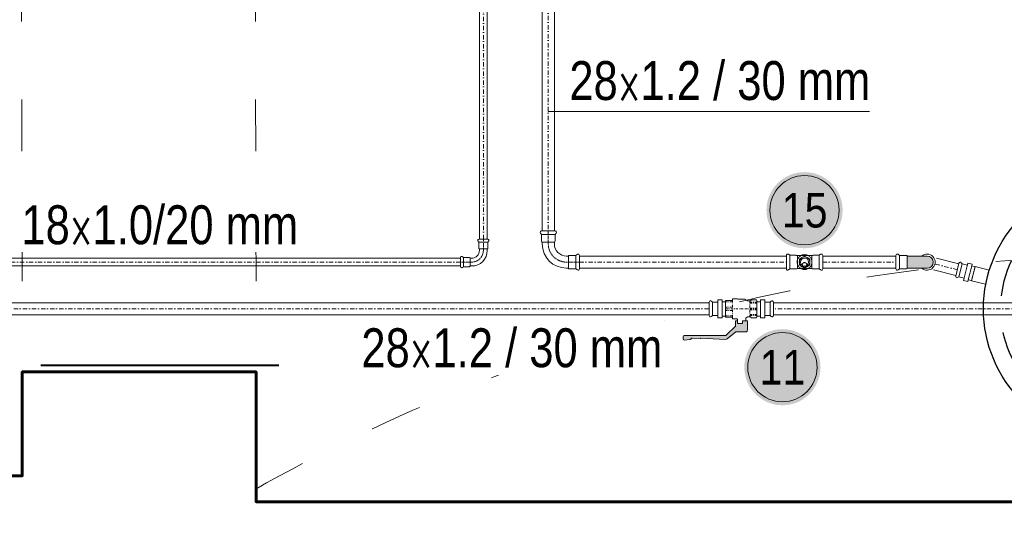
# Model space of a CAD drawing. Header units: millimetres. Extents: x -4784 to -1089, y 53657 to 55321.
# Tile 13 of 32: x -2542 to -2315, y 54004 to 54118. Entities that reach past the tile are written whole.
import ezdxf
from ezdxf.enums import TextEntityAlignment as Align

# ---------------------------------------------------------------- set-up
doc = ezdxf.new("R2010")
doc.units = ezdxf.units.MM
for name, pattern in [('_DASHED', [0.564444, 0.282222, -0.282222]), ('ACAD_ISO05W100', [33, 24, -3, 0, -3, 0, -3]), ('ACAD_ISO08W100', [36, 24, -3, 6, -3]), ('DASHDOT2', [0.5, 0.25, -0.125, 0, -0.125]), ('DASHDOTX2', [2, 1, -0.5, 0, -0.5]), ('GCAD_ISO03W100', [30, 12, -18])]:
    doc.linetypes.add(name, pattern=pattern)
for name, color, linetype, lineweight in [('-- CO_opis', 11, 'Continuous', 0), ('-- CO_rury', 11, 'Continuous', 9), ('0.GRUBA', 7, 'Continuous', 60), ('0.OPISY', 7, 'Continuous', 13), ('0.PRZERYWANA', 7, 'GCAD_ISO03W100', 5), ('_NOŚNE', 7, 'Continuous', 40)]:
    doc.layers.add(name, color=color, linetype=linetype, lineweight=lineweight)
for name, color, linetype in [('-- urządzenia', 51, 'Continuous'), ('-- WODA', 5, 'Continuous'), ('Oś', 1, 'ACAD_ISO05W100')]:
    doc.layers.add(name, color=color, linetype=linetype)
doc.styles.add('A', font='arial.ttf', dxfattribs={"width": 0.9})
doc.styles.add('SIMPLEX', font='simplex.shx', dxfattribs={"width": 0.45, "height": 8})

# ---------------------------------------------------------------- blocks, each defined once
blk = doc.blocks.new('*U166')
at = {"color": 0, "ltscale": 10}
for p, q in [((5438.3, 14), (6418.2, 14)), ((5438.3, -14), (6418.2, -14))]:
    blk.add_line(p, q, dxfattribs=at)
at = {"color": 50, "linetype": 'DASHDOT2', "ltscale": 40}
blk.add_line((5438.3, 0), (6418.2, 0), dxfattribs=at)
blk = doc.blocks.new('GEBERIT_KOL_90st_28')
at = {"color": 0}
for p, q in [((-72, 87.6), (-72, 56.4)), ((-64, 87.6), (-67.2, 90)), ((-49, 87.6), (-64, 87.6)), ((-46.4, 87), (-46.4, 57)), ((-42, 86), (-46.4, 86)), ((-64, 56.4), (-67.2, 54)), ((-49, 56.4), (-64, 56.4)), ((-42, 58), (-46.4, 58)), ((-15.6, 23), (-15.6, 8)), ((-15, 25.5), (15, 25.5)), ((-14, 25.5), (-14, 30)), ((14, 25.5), (14, 30)), ((15.6, 23), (15.6, 8)), ((-15.6, 8), (-18, 4.8)), ((-15.6, 0), (15.6, 0)), ((15.6, 8), (18, 4.8))]:
    blk.add_line(p, q, dxfattribs=at)
at = {"color": 50, "linetype": 'DASHDOTX2', "ltscale": 0.1}
for p, q in [((-42, 72), (-72, 72)), ((0, 30), (0, 0))]:
    blk.add_line(p, q, dxfattribs=at)
at = {"color": 50}
for p, q in [((-64, 87.6), (-64, 56.4)), ((-15.6, 8), (15.6, 8))]:
    blk.add_line(p, q, dxfattribs=at)
at = {"color": 0}
for centre, radius, start, end in [((-69, 87.6), 3, 53.7, 180), ((-49, 82.3), 5.33, 61.3994, 90), ((-42, 30), 56, 0, 90), ((-69, 56.4), 3, 180, 306.3), ((-49, 61.7), 5.33, 270, 298.6006), ((-42, 30), 28, 0, 90), ((-10.3, 23), 5.33, 151.3994, 180), ((10.3, 23), 5.33, 0, 28.6006), ((-15.6, 3), 3, 143.7, 270), ((15.6, 3), 3, 270, 36.3)]:
    blk.add_arc(centre, radius, start, end, dxfattribs=at)
at = {"color": 50, "linetype": 'DASHDOTX2', "ltscale": 0.1}
blk.add_arc((-42, 30), 42, 0, 90, dxfattribs=at)
blk = doc.blocks.new('*U178')
blk.add_blockref('GEBERIT_KOL_90st_28', (2371.6, 630.4))
blk = doc.blocks.new('-- KOLANO INOX 28_rz')
at = {"layer": 'Oś', "linetype": 'DASHDOT2', "ltscale": 30}
h = blk.add_hatch(color=251, dxfattribs=at)
h.dxf.hatch_style = 1
h.paths.add_polyline_path([(14, 46.4), (-14, 46.4), (-14, 0), (14, 0)])
h.paths.add_polyline_path([(0, 0), (0, -9.5), (0, -14, 0.414214), (14, 0)])
h.paths.add_polyline_path([(0, 0), (-9.5, 0), (-14, 0, 0.414214), (0, -14)])
at = {"color": 0}
for p, q in [((-15.6, 72), (15.6, 72)), ((-15.6, 64), (-18, 67.2)), ((-15.6, 49), (-15.6, 64)), ((-14, 46.4), (-14, 0)), ((14, 46.4), (14, 0)), ((15.7, 64), (18, 67.2)), ((15.7, 49), (15.7, 64))]:
    blk.add_line(p, q, dxfattribs=at)
at = {"color": 50}
for p, q in [((-15.6, 64), (15.7, 64)), ((-15, 46.4), (15, 46.4))]:
    blk.add_line(p, q, dxfattribs=at)
at = {"color": 0}
for centre, radius, start, end in [((-15.6, 69), 3, 90, 216.3), ((15.6, 69), 3, 323.7, 90), ((-10.3, 49), 5.33, 180, 208.6006), ((10.3, 49), 5.33, 331.3994, 0), ((0, 0), 14, 180, 360)]:
    blk.add_arc(centre, radius, start, end, dxfattribs=at)
at = {"color": 50}
blk.add_arc((0, 0), 18.6, 138.8238, 41.1762, dxfattribs=at)
blk = doc.blocks.new('*U179')
at = {"linetype": 'ACAD_ISO08W100', "ltscale": 20}
blk.add_blockref('-- KOLANO INOX 28_rz', (-467.7, 53.9), dxfattribs=at)
blk = doc.blocks.new('*U180')
at = {"color": 0, "ltscale": 10}
for p, q in [((5199.7, 14), (5368.9, 14)), ((5199.7, -14), (5368.9, -14))]:
    blk.add_line(p, q, dxfattribs=at)
at = {"color": 50, "linetype": 'DASHDOT2', "ltscale": 40}
blk.add_line((5199.7, 0), (5368.9, 0), dxfattribs=at)
blk = doc.blocks.new('*U181')
at = {"color": 0, "ltscale": 10}
for p, q in [((6452.5, 14), (6505.9, 14)), ((6452.5, -14), (6505.9, -14))]:
    blk.add_line(p, q, dxfattribs=at)
at = {"color": 50, "linetype": 'DASHDOT2', "ltscale": 40}
blk.add_line((6452.5, 0), (6505.9, 0), dxfattribs=at)
blk = doc.blocks.new('-- ZŁACZKA INOX 28_25')
at = {"color": 0}
for p, q in [((-37.8, 15.5), (-37.8, -15.5)), ((-30.4, 15.6), (-32.8, 17.8)), ((-17.8, 15.6), (-30.4, 15.6)), ((-30.4, -15.6), (-32.8, -17.8)), ((-17.8, -15.6), (-30.4, -15.6))]:
    blk.add_line(p, q, dxfattribs=at)
at = {"color": 50}
blk.add_line((-30.4, 15.6), (-30.4, -15.6), dxfattribs=at)
for points in [[(-7.8, -20.5), (-17.8, -20.5), (-17.8, 20.5), (-7.8, 20.5)], [(-7.8, -16.6), (0.1, -16.6), (0.1, 16.6), (-7.8, 16.6)]]:
    blk.add_lwpolyline(points, close=True, dxfattribs=at)
for points in [[(-17.8, 15.6), (-17.8, 20.5), (-7.8, 20.5), (-7.8, 16.6), (0.1, 16.6)], [(-17.8, -15.6), (-17.8, -20.5), (-7.8, -20.5), (-7.8, -16.6), (0.1, -16.6)]]:
    blk.add_lwpolyline(points)
at = {"color": 0}
for centre, start, end in [((-34.8, 15.5), 49, 180), ((-34.8, -15.5), 180, 311)]:
    blk.add_arc(centre, 3, start, end, dxfattribs=at)
blk = doc.blocks.new('*U227')
blk.add_blockref('-- ZŁACZKA INOX 28_25', (0, 0))
blk = doc.blocks.new('*U214')
at = {"color": 0, "ltscale": 10}
for p, q in [((4868.9, 14), (5582.3, 14)), ((4868.9, -14), (5582.3, -14))]:
    blk.add_line(p, q, dxfattribs=at)
at = {"color": 50, "linetype": 'DASHDOT2', "ltscale": 40}
blk.add_line((4868.9, 0), (5582.3, 0), dxfattribs=at)
blk = doc.blocks.new('ZAW.KUL.1 2201 03_DN25_HERZ_z_boku')
blk.add_hatch(color=251).paths.add_polyline_path([(-14.8, 34.8), (-14.8, 27.8), (-14.6, 27.8), (-10.3, 27.8), (-2.9, 27.8), (-2.9, 34), (8.7, 34), (8.7, 27.8), (13.2, 27.8), (13.2, 34.8), (13.2, 36.8), (13.1, 39.4), (13.1, 39.5), (13.1, 39.5), (13.2, 39.6), (13.2, 39.7), (13.2, 39.8), (13.3, 39.9), (33.7, 60.3), (35.4, 61.4), (37.3, 61.8), (131.7, 61.8), (133.5, 62.5), (134.2, 64.3), (134.2, 69.5), (133.4, 71.4), (131.4, 72), (117.8, 70.6), (116.9, 70.3), (116.3, 69.9), (115, 68.6), (114.1, 68), (113.1, 67.8), (95.3, 68.5), (95, 68.4), (94.8, 68.2), (94.5, 68.1), (94.3, 68.1), (93.9, 68), (35.5, 70.5), (33.7, 70.3), (32.2, 69.4), (12.7, 53), (12.4, 52.9), (12, 52.8), (-12.4, 52.8), (-13.1, 52.6), (-13.4, 52), (-14.5, 45.9), (-14.5, 45.8), (-14.5, 45.7), (-14.6, 41.2), (-14.8, 36.8)])
at = {"color": 0}
for p, q in [((-10.3, 27.8), (-10.3, 22.3)), ((-2.9, 27.8), (-10.3, 27.8)), ((-2.9, 34), (-2.9, 27.8)), ((8.7, 34), (-2.9, 34)), ((8.7, 34), (8.7, 25)), ((10.7, 23), (20, 23)), ((20, 23), (20.6, 20.8)), ((-35.4, 20.5), (-36.3, 19)), ((-36.3, -19), (-36.3, 19)), ((-23.6, 20.5), (-35.4, 20.5)), ((-15.7, 18.5), (-20.1, 18.5)), ((-11.2, 20.6), (-13.5, 19.2)), ((20.6, 19.5), (36, 19.5)), ((36, 19.5), (36.3, 19)), ((36.3, -19), (36.3, 19)), ((-35.4, -20.5), (-36.3, -19)), ((-23.6, -20.5), (-35.4, -20.5)), ((-15.7, -18.5), (-20.1, -18.5)), ((-9.2, -21.9), (-13.5, -19.2)), ((6.6, -22.2), (-8.1, -22.2)), ((9.6, -22.9), (7.6, -22.4)), ((20, -23), (20.6, -20.7)), ((20.6, -19.5), (36, -19.5)), ((36, -19.5), (36.3, -19)), ((10.2, -23), (9.6, -22.9)), ((10.2, -23), (20, -23))]:
    blk.add_line(p, q, dxfattribs=at)
at = {"color": 50, "linetype": 'DASHDOTX2', "ltscale": 5}
for p, q in [((-20.1, 15.7), (-36.3, 15.7)), ((-36.3, 13), (-20.1, 13)), ((-20.1, 1.9), (-36.3, 1.9)), ((-36.3, 0), (36.3, 0)), ((-20.1, -18.5), (-20.1, 18.5)), ((20.6, -19.5), (20.6, 19.5)), ((20.6, 15.9), (36.3, 15.9)), ((20.6, 3.6), (36.3, 3.6)), ((-36.3, -1.9), (-20.1, -1.9)), ((-20.1, -13), (-36.3, -13)), ((-36.3, -15.7), (-20.1, -15.7)), ((20.6, -3.6), (36.3, -3.6)), ((20.6, -15.9), (36.3, -15.9))]:
    blk.add_line(p, q, dxfattribs=at)
for p, q in [((20.6, 19.5), (20.6, 20.8)), ((20.6, -20.7), (20.6, -19.5))]:
    blk.add_line(p, q)
at = {"color": 11}
blk.add_lwpolyline([(-10.3, 27.8), (-14.6, 27.8), (-14.8, 27.8), (-14.8, 34.8), (-14.8, 36.8), (-14.6, 41.2), (-14.5, 45.7), (-14.5, 45.8), (-14.5, 45.9), (-13.4, 52), (-13.1, 52.6), (-12.4, 52.8), (12, 52.8), (12.4, 52.9), (12.7, 53), (32.2, 69.4), (33.7, 70.3), (35.5, 70.5), (93.9, 68), (94.3, 68.1), (94.5, 68.1), (94.8, 68.2), (95, 68.4), (95.3, 68.5), (113.1, 67.8), (114.1, 68), (115, 68.6), (116.3, 69.9), (116.9, 70.3), (117.8, 70.6), (131.4, 72), (133.4, 71.4), (134.2, 69.5), (134.2, 64.3), (133.5, 62.5), (131.7, 61.8), (37.3, 61.8), (35.4, 61.4), (33.7, 60.3), (13.3, 39.9), (13.2, 39.8), (13.2, 39.7), (13.2, 39.6), (13.1, 39.5), (13.1, 39.5), (13.1, 39.4), (13.2, 36.8), (13.2, 34.8), (13.2, 27.8), (8.7, 27.8), (8.7, 34), (-2.9, 34), (-2.9, 27.8), (-10.3, 27.8)], dxfattribs=at)
at = {"color": 0}
for centre, radius, start, end in [((10.7, 25), 2, 179.9999, 270.0001), ((-23.6, 18.5), 2, 30, 90), ((-20.1, 20.5), 2, 210, 270), ((-15.7, 22.5), 4, 270, 303.2147), ((-12.3, 22.3), 2, 303.2147, 0), ((-23.6, -18.5), 2, 270, 330), ((-20.1, -20.5), 2, 90, 150), ((-15.7, -22.5), 4, 56.7853, 90), ((-8.1, -20.2), 2, 236.7853, 270), ((6.6, -26.2), 4, 75, 90)]:
    blk.add_arc(centre, radius, start, end, dxfattribs=at)
blk = doc.blocks.new('*U228')
blk.add_blockref('ZAW.KUL.1 2201 03_DN25_HERZ_z_boku', (1517.5, -300))
blk = doc.blocks.new('-- NR_22')
h = blk.add_hatch(color=251)
edge = h.paths.add_edge_path()
edge.add_ellipse((0, 30), major_axis=(22, 0), ratio=1, start_angle=0, end_angle=360)
at = {"color": 50}
blk.add_circle((0, 30), 20, dxfattribs=at)
at = {"style": 'A', "width": 0.9, "flags": 12}
blk.add_attdef('22', text='', height=22, dxfattribs=at).set_placement((0, 30, 0.11), align=Align.MIDDLE_CENTER)
blk = doc.blocks.new('-- TRÓJNIK_INOX_25_GW15_rz')
at = {"color": 0}
for p, q in [((-42, 15.6), (-42, -15.6)), ((-34, 15.7), (-37.2, 18)), ((-19, 15.7), (-34, 15.7)), ((-16.5, 15), (16.4, 15)), ((19, 15.7), (34, 15.7)), ((34, 15.7), (37.2, 18)), ((42, -15.6), (42, 15.6)), ((-34, -15.7), (-37.2, -18)), ((-19, -15.7), (-34, -15.7)), ((-16.5, -15), (16.4, -15)), ((19, -15.7), (34, -15.7)), ((34, -15.7), (37.2, -18))]:
    blk.add_line(p, q, dxfattribs=at)
at = {"color": 50}
for p, q in [((-34, 15.7), (-34, -15.7)), ((-16.5, 15), (-16.5, -15)), ((16.4, -15), (16.4, 15)), ((34, -15.7), (34, 15.7))]:
    blk.add_line(p, q, dxfattribs=at)
at = {"color": 11}
for p, q in [((-6, 10.4), (-12, 6.9)), ((-12, 6.9), (-12, 0)), ((-12, 0), (-12, -6.9)), ((0, 13.9), (-6, 10.4)), ((6, 10.4), (0, 13.9)), ((12, 6.9), (6, 10.4)), ((12, 0), (12, 6.9)), ((12, -6.9), (12, 0)), ((-12, -6.9), (-6, -10.4)), ((-6, -10.4), (0, -13.9)), ((0, -13.9), (6, -10.4)), ((6, -10.4), (12, -6.9))]:
    blk.add_line(p, q, dxfattribs=at)
at = {"color": 50}
blk.add_circle((0, 0), 9.32, dxfattribs=at)
at = {"color": 0}
for centre, radius, start, end in [((-39, 15.6), 3, 53.7, 180), ((-19, 10.3), 5.33, 61.3994, 90), ((19, 10.3), 5.33, 90, 118.6006), ((39, 15.6), 3, 0, 126.3), ((-39, -15.6), 3, 180, 306.3), ((-19, -10.3), 5.33, 270, 298.6006), ((19, -10.3), 5.33, 241.3994, 270), ((39, -15.6), 3, 233.7, 0)]:
    blk.add_arc(centre, radius, start, end, dxfattribs=at)
at = {"color": 50}
for radius, start, end in [(12.3, 167.3196, 192.6804), (12, 120, 180), (12, 180, 240), (12.3, 107.3196, 132.6804), (12, 60, 120), (12.3, 47.3196, 72.6804), (12, 0, 60), (12, 300, 0), (12.3, 347.3196, 12.6804), (12.3, 227.3196, 252.6804), (12, 240, 300), (12.3, 287.3196, 312.6804)]:
    blk.add_arc((0, 0), radius, start, end, dxfattribs=at)
blk = doc.blocks.new('*U225')
at = {"linetype": 'ACAD_ISO08W100', "ltscale": 20}
blk.add_blockref('-- TRÓJNIK_INOX_25_GW15_rz', (225.1, -523.8), dxfattribs=at)
blk = doc.blocks.new('*U230')
at = {"color": 0, "ltscale": 10}
for p, q in [((4738.3, 14), (5216.3, 14)), ((4738.3, -14), (5216.3, -14))]:
    blk.add_line(p, q, dxfattribs=at)
at = {"color": 50, "linetype": 'DASHDOT2', "ltscale": 40}
blk.add_line((4738.3, 0), (5216.3, 0), dxfattribs=at)
blk = doc.blocks.new('*U231')
at = {"color": 0, "ltscale": 10}
for p, q in [((5338.9, 9), (6356.8, 9)), ((5338.9, -9), (6356.8, -9))]:
    blk.add_line(p, q, dxfattribs=at)
at = {"color": 50, "linetype": 'DASHDOT2', "ltscale": 40}
blk.add_line((5338.9, 0), (6356.8, 0), dxfattribs=at)
blk = doc.blocks.new('GEBERIT_KOL_90st_18')
at = {"color": 0}
for p, q in [((-53, 63.4), (-53, 42.6)), ((-45.9, 63.6), (-48.8, 65.6)), ((-33, 63.6), (-45.9, 63.6)), ((-30.4, 63), (-30.4, 43)), ((-27, 62), (-30.4, 62)), ((-45.9, 42.4), (-48.8, 40.4)), ((-33, 42.4), (-45.9, 42.4)), ((-27, 44), (-30.4, 44)), ((-9, 22.5), (-9, 26)), ((9, 22.5), (9, 26)), ((-10.6, 7.1), (-12.6, 4.2)), ((-10.6, 20), (-10.6, 7.1)), ((-10.4, 0), (10.4, 0)), ((-10, 22.5), (10, 22.5)), ((10.6, 20), (10.6, 7.1)), ((10.6, 7.1), (12.6, 4.2))]:
    blk.add_line(p, q, dxfattribs=at)
at = {"color": 50, "linetype": 'DASHDOTX2', "ltscale": 0.1}
for p, q in [((-27, 53), (-53, 53)), ((0, 26), (0, 0))]:
    blk.add_line(p, q, dxfattribs=at)
at = {"color": 50}
for p, q in [((-45.9, 63.6), (-45.9, 42.4)), ((-10.6, 7.1), (10.6, 7.1))]:
    blk.add_line(p, q, dxfattribs=at)
at = {"color": 0}
for centre, radius, start, end in [((-50.3, 63.4), 2.7, 55, 180), ((-33, 58.3), 5.33, 61.3994, 90), ((-27, 26), 36, 0, 90), ((-50.3, 42.6), 2.7, 180, 305), ((-33, 47.7), 5.33, 270, 298.6006), ((-27, 26), 18, 0, 90), ((-10.4, 2.7), 2.7, 145, 270), ((-5.3, 20), 5.33, 151.3994, 180), ((5.3, 20), 5.33, 0, 28.6006), ((10.4, 2.7), 2.7, 270, 35)]:
    blk.add_arc(centre, radius, start, end, dxfattribs=at)
at = {"color": 50, "linetype": 'DASHDOTX2', "ltscale": 0.1}
blk.add_arc((-27, 26), 27, 0, 90, dxfattribs=at)
blk = doc.blocks.new('*U232')
blk.add_blockref('GEBERIT_KOL_90st_18', (1144, 634.5))
blk = doc.blocks.new('*U233')
at = {"color": 0, "ltscale": 10}
for p, q in [((2238.4, 9), (3373.2, 9)), ((2238.4, -9), (3373.2, -9))]:
    blk.add_line(p, q, dxfattribs=at)
at = {"color": 50, "linetype": 'DASHDOT2', "ltscale": 40}
blk.add_line((2238.4, 0), (3373.2, 0), dxfattribs=at)
blk = doc.blocks.new('*U242')
at = {"color": 0, "ltscale": 10}
for p, q in [((2624.2, 14), (4314.8, 14)), ((2624.2, -14), (4314.8, -14))]:
    blk.add_line(p, q, dxfattribs=at)
at = {"color": 50, "linetype": 'DASHDOT2', "ltscale": 40}
blk.add_line((2624.2, 0), (4314.8, 0), dxfattribs=at)
blk = doc.blocks.new('-- JOULE TCPMVD-200_rz')
at = {"color": 50, "linetype": 'Continuous', "lineweight": 0}
blk.add_lwpolyline([(-21.95, -20.45), (-23.16, -21.65), (-21.65, -23.16), (-20.45, -21.95)], dxfattribs=at)
blk.add_lwpolyline([(-1.68, -30), (1.68, -30), (1.68, -33.37), (-1.68, -33.37)], close=True, dxfattribs=at)
blk.add_circle((0, 0), 30)
at = {"color": 50, "linetype": '_DASHED', "ltscale": 30}
blk.add_circle((0, 0), 26, dxfattribs=at)
at = {"color": 50, "linetype": 'Continuous', "lineweight": 0}
blk.add_circle((0, 0), 1.69, dxfattribs=at)
blk = doc.blocks.new('zw$C48D')
at = {"layer": '-- CO_rury', "linetype": 'ACAD_ISO08W100', "ltscale": 20}
blk.add_circle((-286.78, -228.63), 1.72, dxfattribs=at)
at = {"layer": '-- CO_rury', "color": 11, "linetype": 'ACAD_ISO08W100', "ltscale": 20}
blk.add_circle((-286.78, -229.27), 0.524, dxfattribs=at)
at = {"layer": '_NOŚNE'}
blk.add_line((-463.24, -252.43), (-408.24, -252.43), dxfattribs=at)
at = {"layer": '-- CO_opis'}
ref = blk.add_blockref('-- NR_22', (-286.78, -228.63), dxfattribs=dict(at, xscale=-0.4, yscale=0.4, zscale=0.001))
ref.add_attrib('22', '15', dxfattribs={"layer": '0', "height": 8, "style": 'A', "width": 0.85}).set_placement((-286.76, -216.63, 0), align=Align.MIDDLE_CENTER)
ref = blk.add_blockref('-- NR_22', (-291.89, -264.93), dxfattribs=dict(at, xscale=-0.4, yscale=0.4, zscale=0.001))
ref.add_attrib('22', '11', dxfattribs={"layer": '0', "height": 8, "style": 'A', "width": 0.85}).set_placement((-291.87, -252.93, 0), align=Align.MIDDLE_CENTER)
at = {"layer": '-- CO_rury', "linetype": 'ACAD_ISO08W100', "ltscale": 20, "zscale": 0.1}
for name, p, xscale, yscale, rotation in [('*U231', (-360.98, 412.35, -3000), -0.1, 0.1, 89.99999999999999), ('*U166', (-345.98, 420.39), 0.1, 0.1, 270), ('*U178', (-275.74, 8.53), -0.1, 0.1, 89.99999999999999), ('*U232', (-475.38, -159.88), -0.1, 0.1, 180), ('*U225', (-264.27, -281.01), 0.1, 0.1, 179.9999999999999), ('*U179', (-253.07, -275.4), -0.1, 0.1, 90.00000000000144), ('*U181', (374.35, -387.48), -0.09999999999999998, 0.09999999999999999, 345.9090048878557), ('*U227', (-247.81, -231.3), -0.09999999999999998, 0.1, 165.9090048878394), ('*U227', (-305.03, -239.44), -0.1, 0.1, 179.9372984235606), ('*U227', (-297.76, -239.44), 0.1, 0.1, 180.0627015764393)]:
    blk.add_blockref(name, p, dxfattribs=dict(at, xscale=xscale, yscale=yscale, rotation=rotation))
at = {"layer": '-- CO_rury', "linetype": 'ACAD_ISO08W100', "ltscale": 20, "yscale": 0.1, "zscale": 0.1}
for name, p, xscale in [('*U230', (-812.61, -228.63), 0.1), ('*U180', (-802.55, -228.63), 0.1), ('*U233', (-142.44, -228.63), -0.1), ('*U242', (-740.29, -239.43), 0.1), ('*U214', (264.25, -239.43), -0.1)]:
    blk.add_blockref(name, p, dxfattribs=dict(at, xscale=xscale))
at = {"layer": '-- urządzenia', "linetype": 'Continuous', "lineweight": 0, "rotation": 255.909004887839}
blk.add_blockref('-- JOULE TCPMVD-200_rz', (-215.44, -239.43), dxfattribs=at)
at = {"layer": '-- CO_opis', "insert": (-354.4, -243.93), "char_height": 9, "attachment_point": 2, "style": 'A', "bg_fill": 3, "box_fill_scale": 1.2, "bg_fill_color": 256, "bg_fill_transparency": 0}
blk.add_mtext('{\\W0.8;28\\Fromans|c0;x\\fArial|b0|i0|c238|p34;1.2 / 30 mm}', dxfattribs=at)
at = {"layer": '-- CO_rury', "linetype": 'ACAD_ISO08W100', "ltscale": 20, "xscale": 0.1, "yscale": 0.1, "zscale": 0.1, "rotation": 180}
blk.add_blockref('*U228', (-149.65, -269.44), dxfattribs=at)
at = {"layer": '-- CO_opis', "char_height": 9, "attachment_point": 8, "style": 'A', "bg_fill": 3, "box_fill_scale": 1.2, "bg_fill_color": 256, "bg_fill_transparency": 0}
for s, insert in [('{\\W0.8;28\\Fromans|c0;x\\fArial|b0|i0|c238|p34;1.2 / 30 mm}', (-306.35, -191.29)), ('{\\W0.8;18\\Fromans|c0;x\\fArial|b0|i0|c238|p34;1.0/20 mm}', (-435.74, -224.63))]:
    blk.add_mtext(s, dxfattribs=dict(at, insert=insert))
at = {"layer": '-- CO_opis'}
blk.add_line((-271.76, -193.79), (-345.98, -193.79), dxfattribs=at)

msp = doc.modelspace()

# ---------------------------------------------------------------- linework, layer by layer
at = {"layer": '0.GRUBA', "transparency": 16777216}
msp.add_lwpolyline([(-2542.16, 54290.82), (-2684.56, 54290.82), (-2684.56, 54012.82), (-2541.56, 54012.82), (-2541.56, 54036.82), (-2487.56, 54036.82), (-2487.56, 54006.82), (-2237.06, 54006.82), (-2237.06, 53972.82)], dxfattribs=at)
at = {"layer": '0.PRZERYWANA', "transparency": 16777216}
for points in [[(-2541.56, 54057.82), (-2542.16, 54286.82)], [(-2487.56, 54057.82), (-2488.16, 54286.82)]]:
    msp.add_lwpolyline(points, dxfattribs=at)
msp.add_arc((-2281.11, 53642.25), 421.58, 60.585, 119.415, dxfattribs=at)

# ---------------------------------------------------------------- texts
at = {"layer": '0.OPISY', "ltscale": 2, "transparency": 16777216, "insert": (-2782.3, 54094.11), "char_height": 10.4832, "width": 62.7485, "attachment_point": 1, "style": 'SIMPLEX'}
msp.add_mtext('\\pi22.164;otwór \\P\\pi16.099;rewizyjny\\P\\pi21.153;60x60', dxfattribs=at)

# ---------------------------------------------------------------- next in the draw order: block references
at = {"layer": '-- WODA'}
msp.add_blockref('zw$C48D', (-2074.06, 54290.84), dxfattribs=at)

doc.saveas('drawing.dxf')
